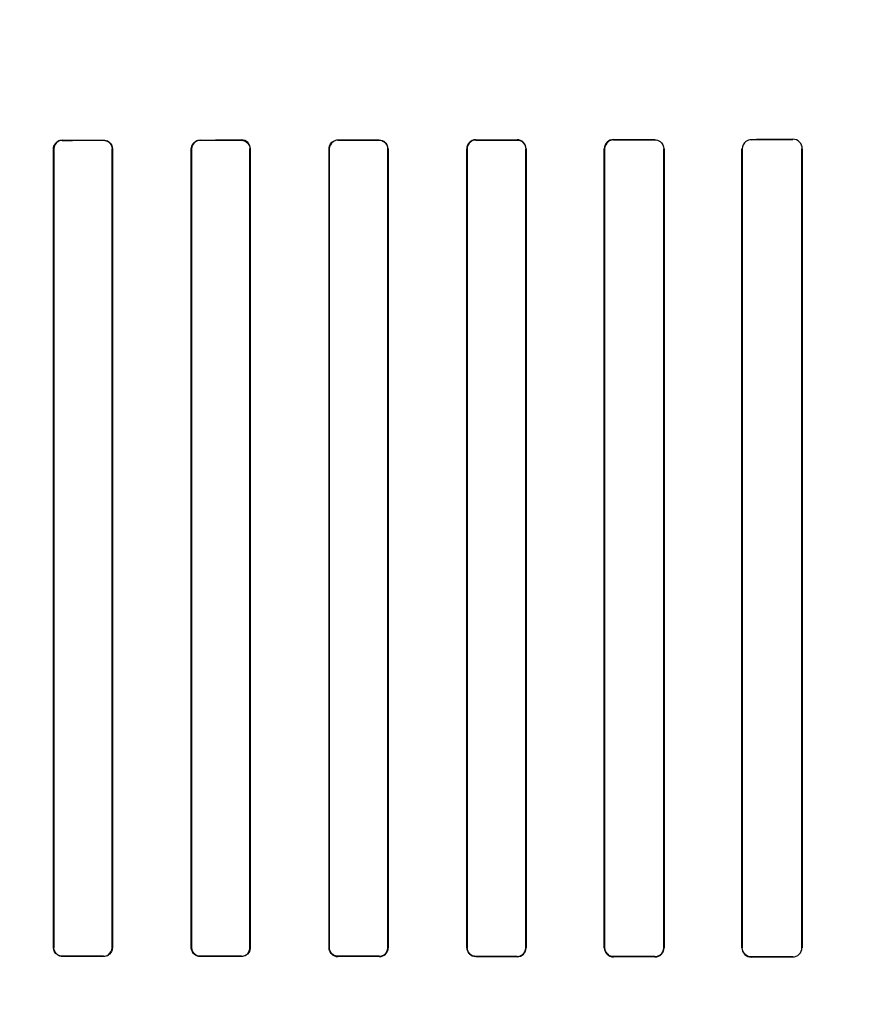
# Model space of a CAD drawing. Header units: millimetres. Extents: x 0 to 297, y 0 to 210.
# Tile 177 of 256: x 58.908 to 59.183, y 158.987 to 159.308. Entities that reach past the tile are written whole.
import ezdxf

# ---------------------------------------------------------------- set-up
doc = ezdxf.new("R2010")
doc.units = ezdxf.units.MM
doc.header["$LTSCALE"] = 16.335
doc.layers.get('0').update_dxf_attribs({"linetype": 'CONTINUOUS'})
for name, color, linetype in [('AXES_REF', 7, 'CONTINUOUS'), ('INTFCLR_1', 7, 'CONTINUOUS'), ('INTFCLR_72935', 7, 'CONTINUOUS')]:
    doc.layers.add(name, color=color, linetype=linetype)

msp = doc.modelspace()

# ---------------------------------------------------------------- linework, layer by layer
at = {"color": 7, "linetype": 'Continuous'}
for radius in [8.72625, 8.7255, 8.66962]:
    msp.add_circle((57.53761, 154.41059), radius, dxfattribs=at)
msp.add_arc((57.53761, 154.41059), 8.64, 278.277129, 261.722871, dxfattribs=at)
at = {"layer": 'AXES_REF', "color": 9, "linetype": 'Continuous'}
for radius in [7.96006, 5.33572]:
    msp.add_circle((57.53761, 154.41059), radius, dxfattribs=at)
at = {"layer": 'INTFCLR_1', "color": 9, "linetype": 'Continuous'}
for p, q in [((58.92161, 159.26894), (58.92161, 159.26884)), ((58.93511, 159.26885), (58.93511, 159.26894)), ((58.96661, 159.26895), (58.96661, 159.26886)), ((58.98011, 159.26886), (58.98011, 159.26896)), ((59.01161, 159.26898), (59.01161, 159.26888)), ((59.02511, 159.26889), (59.02511, 159.26899)), ((59.05661, 159.26902), (59.05661, 159.26892)), ((59.07011, 159.26894), (59.07011, 159.26904)), ((59.10161, 159.26909), (59.10161, 159.26898)), ((59.11511, 159.269), (59.11511, 159.26911)), ((59.14661, 159.26917), (59.14661, 159.26906)), ((59.16011, 159.26909), (59.16011, 159.2692)), ((58.91884, 159.26608), (58.91875, 159.26608)), ((58.93797, 159.26608), (58.93788, 159.26608)), ((58.96383, 159.26608), (58.96374, 159.26608)), ((58.98299, 159.26608), (58.9829, 159.26608)), ((59.0088, 159.26608), (59.00871, 159.26608)), ((59.02803, 159.26608), (59.02793, 159.26608)), ((59.05376, 159.26608), (59.05366, 159.26608)), ((59.07308, 159.26608), (59.07298, 159.26608)), ((59.09871, 159.26608), (59.0986, 159.26608)), ((59.11815, 159.26608), (59.11804, 159.26608)), ((59.14363, 159.26608), (59.14352, 159.26608)), ((59.16324, 159.26608), (59.16313, 159.26608)), ((58.91875, 159.00508), (58.91884, 159.00508)), ((58.93788, 159.00508), (58.93797, 159.00508)), ((58.96374, 159.00508), (58.96383, 159.00508)), ((58.9829, 159.00508), (58.98299, 159.00508)), ((59.00871, 159.00508), (59.0088, 159.00508)), ((59.02793, 159.00508), (59.02803, 159.00508)), ((59.05366, 159.00508), (59.05376, 159.00508)), ((59.07298, 159.00508), (59.07308, 159.00508)), ((59.0986, 159.00508), (59.09871, 159.00508)), ((59.11804, 159.00508), (59.11815, 159.00508)), ((59.14352, 159.00508), (59.14363, 159.00508)), ((59.16313, 159.00508), (59.16324, 159.00508)), ((58.92161, 159.00231), (58.92161, 159.00221)), ((58.93511, 159.00221), (58.93511, 159.00231)), ((58.96661, 159.0023), (58.96661, 159.0022)), ((58.98011, 159.00219), (58.98011, 159.00229)), ((59.01161, 159.00227), (59.01161, 159.00217)), ((59.02511, 159.00216), (59.02511, 159.00226)), ((59.05661, 159.00223), (59.05661, 159.00213)), ((59.07011, 159.00211), (59.07011, 159.00221)), ((59.10161, 159.00217), (59.10161, 159.00206)), ((59.11511, 159.00204), (59.11511, 159.00215)), ((59.14661, 159.00209), (59.14661, 159.00198)), ((59.16011, 159.00195), (59.16011, 159.00206))]:
    msp.add_line(p, q, dxfattribs=at)
at = {"layer": 'INTFCLR_1', "color": 6, "linetype": 'Continuous'}
for p, q in [((58.91875, 159.00508), (58.91875, 159.26608)), ((58.91884, 159.00508), (58.91884, 159.26608)), ((58.93788, 159.26608), (58.93788, 159.00508)), ((58.93797, 159.26608), (58.93797, 159.00508)), ((58.96374, 159.00508), (58.96374, 159.26608)), ((58.96383, 159.00508), (58.96383, 159.26608)), ((58.9829, 159.26608), (58.9829, 159.00508)), ((58.98299, 159.26608), (58.98299, 159.00508)), ((59.00871, 159.00508), (59.00871, 159.26608)), ((59.0088, 159.00508), (59.0088, 159.26608)), ((59.02793, 159.26608), (59.02793, 159.00508)), ((59.02803, 159.26608), (59.02803, 159.00508)), ((59.05366, 159.00508), (59.05366, 159.26608)), ((59.05376, 159.00508), (59.05376, 159.26608)), ((59.07298, 159.26608), (59.07298, 159.00508)), ((59.07308, 159.26608), (59.07308, 159.00508)), ((59.0986, 159.00508), (59.0986, 159.26608)), ((59.09871, 159.00508), (59.09871, 159.26608)), ((59.11804, 159.26608), (59.11804, 159.00508)), ((59.11815, 159.26608), (59.11815, 159.00508)), ((59.14352, 159.00508), (59.14352, 159.26608)), ((59.14363, 159.00508), (59.14363, 159.26608)), ((59.16313, 159.26608), (59.16313, 159.00508)), ((59.16324, 159.26608), (59.16324, 159.00508))]:
    msp.add_line(p, q, dxfattribs=at)
for centre, radius, start, end in [((58.92161, 159.26608), 0.00277, 90.0062, 179.9995), ((58.96661, 159.26608), 0.00278, 90.0275, 179.9964), ((58.98011, 159.26608), 0.00288, 0.0022, 90.0302), ((59.05661, 159.26607), 0.00295, 90.0871, 179.98), ((59.05661, 159.26608), 0.00285, 90.0701, 179.9942), ((59.10162, 159.26607), 0.00301, 90.1096, 179.9813), ((59.01161, 159.00508), 0.0029, 180.0031, 269.9507), ((59.02511, 159.00508), 0.00282, 269.9553, 359.9956), ((59.07011, 159.00508), 0.00287, 269.9493, 359.9798), ((59.11511, 159.00508), 0.00303, 269.9178, 359.9817), ((59.11511, 159.00508), 0.00293, 269.925, 359.9812), ((59.14662, 159.00508), 0.00309, 180.0152, 269.8665)]:
    msp.add_arc(centre, radius, start, end, dxfattribs=at)
for centre, major_axis, start_param, end_param in [((58.90586, 159.27058), (0.4694, 0), -1.537236, -1.508442), ((58.90586, 159.27058), (0.4964, 0), -1.539062, -1.511838), ((58.90586, 159.27058), (0.4694, 0), -1.441011, -1.411947), ((58.90586, 159.27058), (0.4964, 0), -1.448107, -1.420655), ((58.90586, 159.27058), (0.4694, 0), -1.343557, -1.313932), ((58.90586, 159.27058), (0.4964, 0), -1.356116, -1.328192), ((58.90586, 159.27058), (0.4694, 0), -1.243846, -1.213314), ((58.90586, 159.27058), (0.4964, 0), -1.262235, -1.233556), ((58.90586, 159.27058), (0.4694, 0), -1.140627, -1.108745), ((58.90586, 159.27058), (0.4964, 0), -1.165445, -1.135656), ((58.90586, 159.27058), (0.4694, 0), -1.032246, -0.998394), ((58.90586, 159.27058), (0.4964, 0), -1.064439, -1.033062), ((58.90586, 159.00058), (0.4964, 0), 1.511838, 1.539062), ((58.90586, 159.00058), (0.4694, 0), 1.508442, 1.537236), ((58.90586, 159.00058), (0.4964, 0), 1.420655, 1.448107), ((58.90586, 159.00058), (0.4694, 0), 1.411947, 1.441011), ((58.90586, 159.00058), (0.4964, 0), 1.328192, 1.356116), ((58.90586, 159.00058), (0.4694, 0), 1.313932, 1.343557), ((58.90586, 159.00058), (0.4964, 0), 1.233556, 1.262235), ((58.90586, 159.00058), (0.4694, 0), 1.213314, 1.243846), ((58.90586, 159.00058), (0.4964, 0), 1.135656, 1.165445), ((58.90586, 159.00058), (0.4694, 0), 1.108745, 1.140627), ((58.90586, 159.00058), (0.4964, 0), 1.033062, 1.064439), ((58.90586, 159.00058), (0.4694, 0), 0.998394, 1.032246)]:
    msp.add_ellipse(centre, major_axis=major_axis, ratio=0.003491, start_param=start_param, end_param=end_param, dxfattribs=at)
for points, knots in [([(58.91875, 159.26608), (58.91875, 159.26663), (58.91917, 159.26812), (58.92071, 159.26894), (58.92161, 159.26894)], [0, 0, 0, 0, 0.381416, 1, 1, 1, 1]), ([(58.93511, 159.26885), (58.93565, 159.26885), (58.93709, 159.26844), (58.93788, 159.26695), (58.93788, 159.26608)], [0, 0, 0, 0, 0.38175, 1, 1, 1, 1]), ([(58.96374, 159.26608), (58.96374, 159.26663), (58.96416, 159.26812), (58.96571, 159.26895), (58.96661, 159.26895)], [0, 0, 0, 0, 0.380354, 1, 1, 1, 1]), ([(58.98011, 159.26886), (58.98065, 159.26886), (58.9821, 159.26845), (58.9829, 159.26695), (58.9829, 159.26608)], [0, 0, 0, 0, 0.383192, 1, 1, 1, 1]), ([(59.00871, 159.26608), (59.00871, 159.26663), (59.00913, 159.26814), (59.01069, 159.26898), (59.01161, 159.26898)], [0, 0, 0, 0, 0.377865, 1, 1, 1, 1]), ([(59.02511, 159.26889), (59.02566, 159.26889), (59.02713, 159.26848), (59.02793, 159.26696), (59.02793, 159.26608)], [0, 0, 0, 0, 0.385963, 1, 1, 1, 1]), ([(59.07011, 159.26894), (59.07068, 159.26894), (59.07217, 159.26851), (59.07298, 159.26696), (59.07298, 159.26608)], [0, 0, 0, 0, 0.39028, 1, 1, 1, 1]), ([(59.11511, 159.269), (59.1157, 159.26901), (59.11723, 159.26855), (59.11804, 159.26698), (59.11804, 159.26608)], [0, 0, 0, 0, 0.396505, 1, 1, 1, 1]), ([(58.92161, 159.00231), (58.92107, 159.00231), (58.91964, 159.00271), (58.91884, 159.00421), (58.91884, 159.00508)], [0, 0, 0, 0, 0.381531, 1, 1, 1, 1]), ([(58.93797, 159.00508), (58.93797, 159.00452), (58.93756, 159.00303), (58.93601, 159.00221), (58.93511, 159.00221)], [0, 0, 0, 0, 0.381125, 1, 1, 1, 1]), ([(58.96661, 159.0023), (58.96607, 159.0023), (58.96463, 159.00271), (58.96383, 159.0042), (58.96383, 159.00508)], [0, 0, 0, 0, 0.382517, 1, 1, 1, 1]), ([(58.98299, 159.00508), (58.98299, 159.00452), (58.98257, 159.00302), (58.98102, 159.00219), (58.98011, 159.00219)], [0, 0, 0, 0, 0.379457, 1, 1, 1, 1]), ([(59.01161, 159.00227), (59.01106, 159.00227), (59.0096, 159.00269), (59.0088, 159.0042), (59.0088, 159.00508)], [0, 0, 0, 0, 0.384779, 1, 1, 1, 1]), ([(59.05661, 159.00223), (59.05605, 159.00223), (59.05457, 159.00266), (59.05376, 159.00419), (59.05376, 159.00508)], [0, 0, 0, 0, 0.388492, 1, 1, 1, 1]), ([(59.10161, 159.00217), (59.10103, 159.00217), (59.09952, 159.00262), (59.09871, 159.00418), (59.09871, 159.00508)], [0, 0, 0, 0, 0.393953, 1, 1, 1, 1]), ([(59.14661, 159.00209), (59.146, 159.00209), (59.14445, 159.00256), (59.14363, 159.00417), (59.14363, 159.00508)], [0, 0, 0, 0, 0.401645, 1, 1, 1, 1])]:
    msp.add_open_spline(points, degree=3, knots=knots, dxfattribs=at)
at = {"layer": 'INTFCLR_72935', "color": 9, "linetype": 'Continuous'}
for p, q in [((58.92161, 159.26884), (58.92161, 159.26894)), ((58.93511, 159.26894), (58.93511, 159.26885)), ((58.96661, 159.26886), (58.96661, 159.26895)), ((58.98011, 159.26896), (58.98011, 159.26886)), ((59.01161, 159.26888), (59.01161, 159.26898)), ((59.02511, 159.26899), (59.02511, 159.26889)), ((59.05661, 159.26892), (59.05661, 159.26902)), ((59.07011, 159.26904), (59.07011, 159.26894)), ((59.10161, 159.26898), (59.10161, 159.26909)), ((59.11511, 159.26911), (59.11511, 159.269)), ((59.14661, 159.26906), (59.14661, 159.26917)), ((59.16011, 159.2692), (59.16011, 159.26909)), ((58.91875, 159.26608), (58.91884, 159.26608)), ((58.93788, 159.26608), (58.93797, 159.26608)), ((58.96374, 159.26608), (58.96383, 159.26608)), ((58.9829, 159.26608), (58.98299, 159.26608)), ((59.00871, 159.26608), (59.0088, 159.26608)), ((59.02793, 159.26608), (59.02803, 159.26608)), ((59.05366, 159.26608), (59.05376, 159.26608)), ((59.07298, 159.26608), (59.07308, 159.26608)), ((59.0986, 159.26608), (59.09871, 159.26608)), ((59.11804, 159.26608), (59.11815, 159.26608)), ((59.14352, 159.26608), (59.14363, 159.26608)), ((59.16313, 159.26608), (59.16324, 159.26608)), ((58.91884, 159.00508), (58.91875, 159.00508)), ((58.93797, 159.00508), (58.93788, 159.00508)), ((58.96383, 159.00508), (58.96374, 159.00508)), ((58.98299, 159.00508), (58.9829, 159.00508)), ((59.0088, 159.00508), (59.00871, 159.00508)), ((59.02803, 159.00508), (59.02793, 159.00508)), ((59.05376, 159.00508), (59.05366, 159.00508)), ((59.07308, 159.00508), (59.07298, 159.00508)), ((59.09871, 159.00508), (59.0986, 159.00508)), ((59.11815, 159.00508), (59.11804, 159.00508)), ((59.14363, 159.00508), (59.14352, 159.00508)), ((59.16324, 159.00508), (59.16313, 159.00508)), ((58.92161, 159.00221), (58.92161, 159.00231)), ((58.93511, 159.00231), (58.93511, 159.00221)), ((58.96661, 159.0022), (58.96661, 159.0023)), ((58.98011, 159.00229), (58.98011, 159.00219)), ((59.01161, 159.00217), (59.01161, 159.00227)), ((59.02511, 159.00226), (59.02511, 159.00216)), ((59.05661, 159.00213), (59.05661, 159.00223)), ((59.07011, 159.00221), (59.07011, 159.00211)), ((59.10161, 159.00206), (59.10161, 159.00217)), ((59.11511, 159.00215), (59.11511, 159.00204)), ((59.14661, 159.00198), (59.14661, 159.00209)), ((59.16011, 159.00206), (59.16011, 159.00195))]:
    msp.add_line(p, q, dxfattribs=at)
at = {"layer": 'INTFCLR_72935', "color": 6, "linetype": 'Continuous'}
for p, q in [((58.91875, 159.26608), (58.91875, 159.00508)), ((58.91884, 159.26608), (58.91884, 159.00508)), ((58.93788, 159.00508), (58.93788, 159.26608)), ((58.93797, 159.00508), (58.93797, 159.26608)), ((58.96374, 159.26608), (58.96374, 159.00508)), ((58.96383, 159.26608), (58.96383, 159.00508)), ((58.9829, 159.00508), (58.9829, 159.26608)), ((58.98299, 159.00508), (58.98299, 159.26608)), ((59.00871, 159.26608), (59.00871, 159.00508)), ((59.0088, 159.26608), (59.0088, 159.00508)), ((59.02793, 159.00508), (59.02793, 159.26608)), ((59.02803, 159.00508), (59.02803, 159.26608)), ((59.05366, 159.26608), (59.05366, 159.00508)), ((59.05376, 159.26608), (59.05376, 159.00508)), ((59.07298, 159.00508), (59.07298, 159.26608)), ((59.07308, 159.00508), (59.07308, 159.26608)), ((59.0986, 159.26608), (59.0986, 159.00508)), ((59.09871, 159.26608), (59.09871, 159.00508)), ((59.11804, 159.00508), (59.11804, 159.26608)), ((59.11815, 159.00508), (59.11815, 159.26608)), ((59.14352, 159.26608), (59.14352, 159.00508)), ((59.14363, 159.26608), (59.14363, 159.00508)), ((59.16313, 159.00508), (59.16313, 159.26608)), ((59.16324, 159.00508), (59.16324, 159.26608))]:
    msp.add_line(p, q, dxfattribs=at)
for centre, radius, start, end in [((59.02511, 159.26608), 0.00282, 0.0045, 90.0447), ((59.07011, 159.26607), 0.00297, 0.02, 90.0556), ((59.10161, 159.26608), 0.00301, 90.0931, 179.9976), ((59.16012, 159.26608), 0.00312, 0.0034, 90.1272), ((58.96661, 159.00508), 0.00278, 180.0036, 269.9725), ((59.02511, 159.00508), 0.00292, 269.9528, 359.995), ((59.05661, 159.00508), 0.00285, 180.0058, 269.9299), ((59.07011, 159.00508), 0.00297, 269.9264, 359.998), ((59.10162, 159.00508), 0.00301, 180.0187, 269.8905), ((59.10161, 159.00508), 0.00291, 180.0021, 269.9129), ((59.11511, 159.00508), 0.00303, 269.9024, 359.9969), ((59.16012, 159.00508), 0.00301, 269.8943, 359.9851)]:
    msp.add_arc(centre, radius, start, end, dxfattribs=at)
for centre, major_axis, start_param, end_param in [((58.90586, 159.27058), (0.4694, 0), -1.537236, -1.508442), ((58.90586, 159.27058), (0.4964, 0), -1.539062, -1.511838), ((58.90586, 159.27058), (0.4694, 0), -1.441011, -1.411947), ((58.90586, 159.27058), (0.4964, 0), -1.448107, -1.420655), ((58.90586, 159.27058), (0.4694, 0), -1.343557, -1.313932), ((58.90586, 159.27058), (0.4964, 0), -1.356116, -1.328192), ((58.90586, 159.27058), (0.4694, 0), -1.243846, -1.213314), ((58.90586, 159.27058), (0.4964, 0), -1.262235, -1.233556), ((58.90586, 159.27058), (0.4694, 0), -1.140627, -1.108745), ((58.90586, 159.27058), (0.4964, 0), -1.165445, -1.135656), ((58.90586, 159.27058), (0.4694, 0), -1.032246, -0.998394), ((58.90586, 159.27058), (0.4964, 0), -1.064439, -1.033062), ((58.90586, 159.00058), (0.4964, 0), 1.511838, 1.539062), ((58.90586, 159.00058), (0.4694, 0), 1.508442, 1.537236), ((58.90586, 159.00058), (0.4964, 0), 1.420655, 1.448107), ((58.90586, 159.00058), (0.4694, 0), 1.411947, 1.441011), ((58.90586, 159.00058), (0.4964, 0), 1.328192, 1.356116), ((58.90586, 159.00058), (0.4694, 0), 1.313932, 1.343557), ((58.90586, 159.00058), (0.4964, 0), 1.233556, 1.262235), ((58.90586, 159.00058), (0.4694, 0), 1.213314, 1.243846), ((58.90586, 159.00058), (0.4964, 0), 1.135656, 1.165445), ((58.90586, 159.00058), (0.4694, 0), 1.108745, 1.140627), ((58.90586, 159.00058), (0.4964, 0), 1.033062, 1.064439), ((58.90586, 159.00058), (0.4694, 0), 0.998394, 1.032246)]:
    msp.add_ellipse(centre, major_axis=major_axis, ratio=0.003491, start_param=start_param, end_param=end_param, dxfattribs=at)
for points, knots in [([(58.92161, 159.26884), (58.92107, 159.26884), (58.91963, 159.26843), (58.91884, 159.26694), (58.91884, 159.26608)], [0, 0, 0, 0, 0.386482, 1, 1, 1, 1]), ([(58.93511, 159.26894), (58.93568, 159.26894), (58.93717, 159.26851), (58.93797, 159.26696), (58.93797, 159.26608)], [0, 0, 0, 0, 0.390177, 1, 1, 1, 1]), ([(58.96661, 159.26886), (58.96606, 159.26886), (58.96461, 159.26844), (58.96383, 159.26694), (58.96383, 159.26608)], [0, 0, 0, 0, 0.389406, 1, 1, 1, 1]), ([(58.98011, 159.26896), (58.98068, 159.26896), (58.98218, 159.26852), (58.98299, 159.26697), (58.98299, 159.26608)], [0, 0, 0, 0, 0.390739, 1, 1, 1, 1]), ([(59.01161, 159.26888), (59.01105, 159.26888), (59.0096, 159.26846), (59.0088, 159.26695), (59.0088, 159.26608)], [0, 0, 0, 0, 0.38908, 1, 1, 1, 1]), ([(59.05661, 159.26892), (59.05604, 159.26892), (59.05456, 159.26849), (59.05376, 159.26695), (59.05376, 159.26608)], [0, 0, 0, 0, 0.393494, 1, 1, 1, 1]), ([(59.10161, 159.26898), (59.10102, 159.26898), (59.0995, 159.26853), (59.09871, 159.26696), (59.09871, 159.26608)], [0, 0, 0, 0, 0.400765, 1, 1, 1, 1]), ([(59.14661, 159.26906), (59.14599, 159.26906), (59.14443, 159.26858), (59.14363, 159.26697), (59.14363, 159.26608)], [0, 0, 0, 0, 0.409084, 1, 1, 1, 1]), ([(58.92161, 159.00221), (58.92105, 159.00221), (58.91956, 159.00264), (58.91875, 159.00418), (58.91875, 159.00508)], [0, 0, 0, 0, 0.386431, 1, 1, 1, 1]), ([(58.93511, 159.00231), (58.93566, 159.00231), (58.9371, 159.00272), (58.93788, 159.00422), (58.93788, 159.00508)], [0, 0, 0, 0, 0.390053, 1, 1, 1, 1]), ([(58.96661, 159.0022), (58.96604, 159.0022), (58.96455, 159.00263), (58.96374, 159.00418), (58.96374, 159.00508)], [0, 0, 0, 0, 0.389548, 1, 1, 1, 1]), ([(58.98011, 159.00229), (58.98066, 159.00229), (58.98211, 159.00271), (58.9829, 159.00421), (58.9829, 159.00508)], [0, 0, 0, 0, 0.390452, 1, 1, 1, 1]), ([(59.01161, 159.00217), (59.01104, 159.00217), (59.00953, 159.00261), (59.00871, 159.00418), (59.00871, 159.00508)], [0, 0, 0, 0, 0.389513, 1, 1, 1, 1]), ([(59.02511, 159.00226), (59.02567, 159.00226), (59.02714, 159.00269), (59.02793, 159.00421), (59.02793, 159.00508)], [0, 0, 0, 0, 0.393269, 1, 1, 1, 1]), ([(59.07011, 159.00221), (59.07069, 159.00221), (59.07218, 159.00265), (59.07298, 159.0042), (59.07298, 159.00508)], [0, 0, 0, 0, 0.397667, 1, 1, 1, 1]), ([(59.11511, 159.00215), (59.11571, 159.00215), (59.11724, 159.00261), (59.11804, 159.00419), (59.11804, 159.00508)], [0, 0, 0, 0, 0.404562, 1, 1, 1, 1])]:
    msp.add_open_spline(points, degree=3, knots=knots, dxfattribs=at)

doc.saveas('drawing.dxf')
